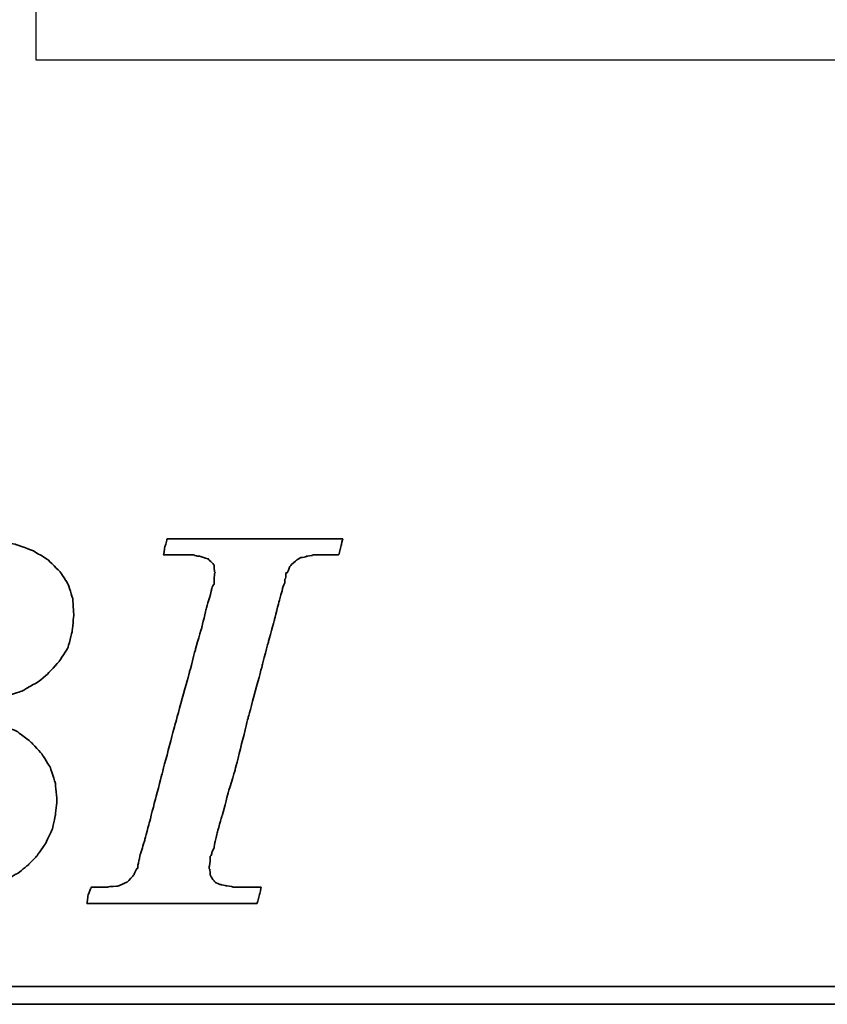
# Model space of a CAD drawing. Header units: millimetres. Extents: x -2774 to 3135, y -1571 to 860.
# Tile 77 of 256: x -2352 to -2342, y -1203 to -1190. Entities that reach past the tile are written whole.
import ezdxf

# ---------------------------------------------------------------- set-up
doc = ezdxf.new("R2010")
doc.units = ezdxf.units.MM
doc.layers.get('0').update_dxf_attribs({"linetype": 'CONTINUOUS'})
doc.layers.add('DIM', color=4, linetype='CONTINUOUS')
doc.layers.add('layer 1', color=7, linetype='CONTINUOUS')

# ---------------------------------------------------------------- blocks, each defined once
blk = doc.blocks.new('TBI MOTION logo(完整正式版)')
at = {"layer": 'layer 1', "color": 22, "lineweight": 35}
for points, knots in [([(-64.65375, -6.86375), (-64.65375, -6.86375), (-64.84375, -7.29625), (-64.84375, -7.29625), (-64.84375, -7.29625), (-64.84375, -7.29625), (-64.86875, -7.34375), (-64.86875, -7.34375), (-64.86875, -7.34375), (-64.86875, -7.34375), (-64.86875, -7.36875), (-64.86875, -7.36875), (-64.86875, -7.36875), (-64.86875, -7.36875), (-65.15375, -7.65375), (-65.15375, -7.65375), (-65.15375, -7.65375), (-65.15375, -7.65375), (-65.17875, -7.65375), (-65.17875, -7.65375), (-65.17875, -7.65375), (-65.17875, -7.65375), (-65.20375, -7.67875), (-65.20375, -7.67875), (-65.20375, -7.67875), (-65.20375, -7.67875), (-65.58875, -7.87125), (-65.58875, -7.87125), (-65.58875, -7.87125), (-65.58875, -7.87125), (-65.63375, -7.87125), (-65.63375, -7.87125), (-65.63375, -7.87125), (-65.63375, -7.87125), (-65.65875, -7.89375), (-65.65875, -7.89375), (-65.65875, -7.89375), (-65.65875, -7.89375), (-66.09375, -7.94375), (-66.09375, -7.94375), (-66.09375, -7.94375), (-66.09375, -7.94375), (-66.11375, -7.94375), (-66.11375, -7.94375), (-66.11375, -7.94375), (-66.11375, -7.94375), (-66.16375, -7.94375), (-66.16375, -7.94375), (-66.16375, -7.94375), (-66.16375, -7.94375), (-66.30875, -7.94375), (-66.30875, -7.94375), (-66.30875, -7.94375), (-66.30875, -7.94375), (-66.69375, -7.94375), (-66.69375, -7.94375), (-66.69375, -7.94375), (-66.69375, -7.94375), (-67.07375, -7.94375), (-67.07375, -7.94375), (-67.07375, -7.94375), (-67.07375, -7.94375), (-67.12375, -7.94375), (-67.12375, -7.94375), (-67.12375, -7.94375), (-67.12375, -7.94375), (-67.12375, -7.96625), (-67.12375, -7.96625), (-67.12375, -7.96625), (-67.12375, -7.96625), (-67.14875, -7.99125), (-67.14875, -7.99125), (-67.14875, -7.99125), (-67.14875, -7.99125), (-67.24375, -8.34875), (-67.24375, -8.34875), (-67.24375, -8.34875), (-67.24375, -8.34875), (-67.31375, -8.68625), (-67.31375, -8.68625), (-67.31375, -8.68625), (-67.31375, -8.68625), (-67.26875, -8.68625), (-67.26875, -8.68625), (-67.26875, -8.68625), (-67.26875, -8.68625), (-67.07375, -8.68625), (-67.07375, -8.68625), (-67.07375, -8.68625), (-67.07375, -8.68625), (-66.54875, -8.68625), (-66.54875, -8.68625), (-66.54875, -8.68625), (-66.54875, -8.68625), (-65.82625, -8.68625), (-65.82625, -8.68625), (-65.82625, -8.68625), (-65.82625, -8.68625), (-65.01375, -8.68625), (-65.01375, -8.68625), (-65.01375, -8.68625), (-65.01375, -8.68625), (-64.05375, -8.68625), (-64.05375, -8.68625), (-64.05375, -8.68625), (-64.05375, -8.68625), (-62.08375, -8.68625), (-62.08375, -8.68625), (-62.08375, -8.68625), (-62.08375, -8.68625), (-60.06875, -8.68625), (-60.06875, -8.68625), (-60.06875, -8.68625), (-60.06875, -8.68625), (-59.10875, -8.68625), (-59.10875, -8.68625), (-59.10875, -8.68625), (-59.10875, -8.68625), (-58.29375, -8.68625), (-58.29375, -8.68625), (-58.29375, -8.68625), (-58.29375, -8.68625), (-57.57375, -8.68625), (-57.57375, -8.68625), (-57.57375, -8.68625), (-57.57375, -8.68625), (-57.04875, -8.68625), (-57.04875, -8.68625), (-57.04875, -8.68625), (-57.04875, -8.68625), (-56.85375, -8.68625), (-56.85375, -8.68625), (-56.85375, -8.68625), (-56.85375, -8.68625), (-56.70875, -8.68625), (-56.70875, -8.68625), (-56.70875, -8.68625), (-56.70875, -8.68625), (-56.61375, -8.68625), (-56.61375, -8.68625), (-56.61375, -8.68625), (-56.61375, -8.68625), (-56.56875, -8.68625), (-56.56875, -8.68625), (-56.56875, -8.68625), (-56.56875, -8.68625), (-55.65375, -8.63875), (-55.65375, -8.63875), (-55.65375, -8.63875), (-55.65375, -8.63875), (-54.76875, -8.51875), (-54.76875, -8.51875), (-54.76875, -8.51875), (-54.76875, -8.51875), (-53.90375, -8.30375), (-53.90375, -8.30375), (-53.90375, -8.30375), (-53.90375, -8.30375), (-53.08875, -8.03875), (-53.08875, -8.03875), (-53.08875, -8.03875), (-53.08875, -8.03875), (-52.34375, -7.65375), (-52.34375, -7.65375), (-52.34375, -7.65375), (-52.34375, -7.65375), (-51.69875, -7.29625), (-51.69875, -7.29625), (-51.69875, -7.29625), (-51.69875, -7.29625), (-51.21875, -6.91125), (-51.21875, -6.91125), (-51.21875, -6.91125), (-51.21875, -6.91125), (-50.83375, -6.50375), (-50.83375, -6.50375), (-50.83375, -6.50375), (-50.83375, -6.50375), (-50.44875, -5.94875), (-50.44875, -5.94875), (-50.44875, -5.94875), (-50.44875, -5.94875), (-50.13875, -5.30375), (-50.13875, -5.30375), (-50.13875, -5.30375), (-50.13875, -5.30375), (-49.99375, -4.65375), (-49.99375, -4.65375), (-49.99375, -4.65375), (-49.99375, -4.65375), (-49.92375, -3.98375), (-49.92375, -3.98375), (-49.92375, -3.98375), (-49.92375, -3.98375), (-49.99375, -3.19374), (-49.99375, -3.19374), (-49.99375, -3.19374), (-49.99375, -3.19374), (-50.23374, -2.44874), (-50.23374, -2.44874), (-50.23374, -2.44874), (-50.23374, -2.44874), (-50.59375, -1.87374), (-50.59375, -1.87374), (-50.59375, -1.87374), (-50.59375, -1.87374), (-51.09875, -1.31874), (-51.09875, -1.31874), (-51.09875, -1.31874), (-51.09875, -1.31874), (-51.74375, -0.81875), (-51.74375, -0.81875), (-51.74375, -0.81875), (-51.74375, -0.81875), (-52.53875, -0.48125), (-52.53875, -0.48125), (-52.53875, -0.48125), (-52.53875, -0.48125), (-53.47375, -0.21875), (-53.47375, -0.21875), (-53.47375, -0.21875), (-53.47375, -0.21875), (-54.52875, -0.04874), (-54.52875, -0.04874), (-54.52875, -0.04874), (-54.52875, -0.04874), (-55.65375, 0.12125), (-55.65375, 0.12125), (-55.65375, 0.12125), (-55.65375, 0.12125), (-54.50375, 0.28624), (-54.50375, 0.28624), (-54.50375, 0.28624), (-54.50375, 0.28624), (-53.83375, 0.38124), (-53.83375, 0.38124), (-53.83375, 0.38124), (-53.83375, 0.38124), (-53.18375, 0.50125), (-53.18375, 0.50125), (-53.18375, 0.50125), (-53.18375, 0.50125), (-52.55875, 0.66874), (-52.55875, 0.66874), (-52.55875, 0.66874), (-52.55875, 0.66874), (-52.03375, 0.86124), (-52.03375, 0.86124), (-52.03375, 0.86124), (-52.03375, 0.86124), (-51.50374, 1.03124), (-51.50374, 1.03124), (-51.50374, 1.03124), (-51.50374, 1.03124), (-51.09875, 1.27125), (-51.09875, 1.27125), (-51.09875, 1.27125), (-51.09875, 1.27125), (-50.71375, 1.48624), (-50.71375, 1.48624), (-50.71375, 1.48624), (-50.71375, 1.48624), (-50.37625, 1.77625), (-50.37625, 1.77625), (-50.37625, 1.77625), (-50.37625, 1.77625), (-49.82375, 2.37625), (-49.82375, 2.37625), (-49.82375, 2.37625), (-49.82375, 2.37625), (-49.41875, 2.99625), (-49.41875, 2.99625), (-49.41875, 2.99625), (-49.41875, 2.99625), (-49.22375, 3.76625), (-49.22375, 3.76625), (-49.22375, 3.76625), (-49.22375, 3.76625), (-49.15375, 4.50874), (-49.15375, 4.50874), (-49.15375, 4.50874), (-49.15375, 4.50874), (-49.20375, 5.25125), (-49.20375, 5.25125), (-49.20375, 5.25125), (-49.20375, 5.25125), (-49.41875, 5.92625), (-49.41875, 5.92625), (-49.41875, 5.92625), (-49.41875, 5.92625), (-49.77875, 6.47625), (-49.77875, 6.47625), (-49.77875, 6.47625), (-49.77875, 6.47625), (-50.33125, 7.02624), (-50.33125, 7.02624), (-50.33125, 7.02624), (-50.33125, 7.02624), (-51.00125, 7.43625), (-51.00125, 7.43625), (-51.00125, 7.43625), (-51.00125, 7.43625), (-51.79375, 7.72625), (-51.79375, 7.72625), (-51.79375, 7.72625), (-51.79375, 7.72625), (-52.72875, 7.89124), (-52.72875, 7.89124), (-52.72875, 7.89124), (-52.72875, 7.89124), (-53.83375, 7.98625), (-53.83375, 7.98625), (-53.83375, 7.98625), (-53.83375, 7.98625), (-53.92875, 7.98625), (-53.92875, 7.98625), (-53.92875, 7.98625), (-53.92875, 7.98625), (-54.26375, 7.98625), (-54.26375, 7.98625), (-54.26375, 7.98625), (-54.26375, 7.98625), (-54.74375, 7.98625), (-54.74375, 7.98625), (-54.74375, 7.98625), (-54.74375, 7.98625), (-55.36875, 7.98625), (-55.36875, 7.98625), (-55.36875, 7.98625), (-55.36875, 7.98625), (-56.13375, 7.98625), (-56.13375, 7.98625), (-56.13375, 7.98625), (-56.13375, 7.98625), (-56.94875, 7.98625), (-56.94875, 7.98625), (-56.94875, 7.98625), (-56.94875, 7.98625), (-58.77625, 7.98625), (-58.77625, 7.98625), (-58.77625, 7.98625), (-58.77625, 7.98625), (-60.59875, 7.98625), (-60.59875, 7.98625), (-60.59875, 7.98625), (-60.59875, 7.98625), (-61.41375, 7.98625), (-61.41375, 7.98625), (-61.41375, 7.98625), (-61.41375, 7.98625), (-62.17875, 7.98625), (-62.17875, 7.98625), (-62.17875, 7.98625), (-62.17875, 7.98625), (-62.80375, 7.98625), (-62.80375, 7.98625), (-62.80375, 7.98625), (-62.80375, 7.98625), (-63.30625, 7.98625), (-63.30625, 7.98625), (-63.30625, 7.98625), (-63.30625, 7.98625), (-63.57375, 7.98625), (-63.57375, 7.98625), (-63.57375, 7.98625), (-63.57375, 7.98625), (-63.57375, 7.96375), (-63.57375, 7.96375), (-63.57375, 7.96375), (-63.57375, 7.96375), (-63.59875, 7.94125), (-63.59875, 7.94125), (-63.59875, 7.94125), (-63.59875, 7.94125), (-63.69375, 7.55625), (-63.69375, 7.55625), (-63.69375, 7.55625), (-63.69375, 7.55625), (-63.76375, 7.24624), (-63.76375, 7.24624), (-63.76375, 7.24624), (-63.76375, 7.24624), (-63.23875, 7.24624), (-63.23875, 7.24624), (-63.23875, 7.24624), (-63.23875, 7.24624), (-62.75875, 7.24624), (-62.75875, 7.24624), (-62.75875, 7.24624), (-62.75875, 7.24624), (-62.61125, 7.24624), (-62.61125, 7.24624), (-62.61125, 7.24624), (-62.61125, 7.24624), (-62.56625, 7.24624), (-62.56625, 7.24624), (-62.56625, 7.24624), (-62.56625, 7.24624), (-62.22875, 7.24624), (-62.22875, 7.24624), (-62.22875, 7.24624), (-62.22875, 7.24624), (-62.20375, 7.24624), (-62.20375, 7.24624), (-62.20375, 7.24624), (-62.20375, 7.24624), (-62.17875, 7.21875), (-62.17875, 7.21875), (-62.17875, 7.21875), (-62.17875, 7.21875), (-61.96375, 7.17125), (-61.96375, 7.17125), (-61.96375, 7.17125), (-61.96375, 7.17125), (-61.72375, 7.12624), (-61.72375, 7.12624), (-61.72375, 7.12624), (-61.72375, 7.12624), (-61.70375, 7.12624), (-61.70375, 7.12624), (-61.70375, 7.12624), (-61.70375, 7.12624), (-61.55875, 7.07624), (-61.55875, 7.07624), (-61.55875, 7.07624), (-61.55875, 7.07624), (-61.50875, 7.07624), (-61.50875, 7.07624), (-61.50875, 7.07624), (-61.50875, 7.07624), (-61.48375, 7.02624), (-61.48375, 7.02624), (-61.48375, 7.02624), (-61.48375, 7.02624), (-61.31875, 6.83375), (-61.31875, 6.83375), (-61.31875, 6.83375), (-61.31875, 6.83375), (-61.29375, 6.81125), (-61.29375, 6.81125), (-61.29375, 6.81125), (-61.29375, 6.81125), (-61.29375, 6.78625), (-61.29375, 6.78625), (-61.29375, 6.78625), (-61.29375, 6.78625), (-61.19875, 6.50124), (-61.19875, 6.50124), (-61.19875, 6.50124), (-61.19875, 6.50124), (-61.17375, 6.45124), (-61.17375, 6.45124), (-61.17375, 6.45124), (-61.17375, 6.45124), (-61.19875, 6.40625), (-61.19875, 6.40625), (-61.19875, 6.40625), (-61.19875, 6.40625), (-61.26875, 5.99624), (-61.26875, 5.99624), (-61.26875, 5.99624), (-61.26875, 5.99624), (-61.26875, 5.85125), (-61.26875, 5.85125), (-61.26875, 5.85125), (-61.26875, 5.85125), (-61.26875, 5.82625), (-61.26875, 5.82625), (-61.26875, 5.82625), (-61.26875, 5.82625), (-61.29375, 5.80625), (-61.29375, 5.80625), (-61.29375, 5.80625), (-61.29375, 5.80625), (-61.34125, 5.66125), (-61.34125, 5.66125), (-61.34125, 5.66125), (-61.34125, 5.66125), (-61.41375, 5.44625), (-61.41375, 5.44625), (-61.41375, 5.44625), (-61.41375, 5.44625), (-61.48375, 5.15625), (-61.48375, 5.15625), (-61.48375, 5.15625), (-61.48375, 5.15625), (-61.58375, 4.82124), (-61.58375, 4.82124), (-61.58375, 4.82124), (-61.58375, 4.82124), (-61.79875, 4.00375), (-61.79875, 4.00375), (-61.79875, 4.00375), (-61.79875, 4.00375), (-62.05875, 2.99625), (-62.05875, 2.99625), (-62.05875, 2.99625), (-62.05875, 2.99625), (-62.34875, 1.91625), (-62.34875, 1.91625), (-62.34875, 1.91625), (-62.34875, 1.91625), (-62.97375, -0.41124), (-62.97375, -0.41124), (-62.97375, -0.41124), (-62.97375, -0.41124), (-63.59875, -2.75875), (-63.59875, -2.75875), (-63.59875, -2.75875), (-63.59875, -2.75875), (-63.88375, -3.86374), (-63.88375, -3.86374), (-63.88375, -3.86374), (-63.88375, -3.86374), (-64.14875, -4.82374), (-64.14875, -4.82374), (-64.14875, -4.82374), (-64.14875, -4.82374), (-64.36375, -5.64125), (-64.36375, -5.64125), (-64.36375, -5.64125), (-64.36375, -5.64125), (-64.43625, -5.97625), (-64.43625, -5.97625), (-64.43625, -5.97625), (-64.43625, -5.97625), (-64.50875, -6.28625), (-64.50875, -6.28625), (-64.50875, -6.28625), (-64.50875, -6.28625), (-64.50875, -6.30875), (-64.50875, -6.30875), (-64.50875, -6.30875), (-64.50875, -6.30875), (-64.57875, -6.50375), (-64.57875, -6.50375), (-64.57875, -6.50375), (-64.57875, -6.50375), (-64.62875, -6.69625), (-64.62875, -6.69625), (-64.62875, -6.69625), (-64.62875, -6.69625), (-64.62875, -6.76875), (-64.62875, -6.76875), (-64.62875, -6.76875), (-64.62875, -6.76875), (-64.62875, -6.81375), (-64.62875, -6.81375), (-64.62875, -6.81375), (-64.62875, -6.81375), (-64.62875, -6.83875), (-64.62875, -6.83875), (-64.62875, -6.83875), (-64.62875, -6.83875), (-64.65375, -6.86375), (-64.65375, -6.86375)], [0, 0, 0, 0, 0.00719424, 0.00719424, 0.00719424, 0.00719425, 0.01438849, 0.01438849, 0.01438849, 0.0143885, 0.02158273, 0.02158273, 0.02158273, 0.02158274, 0.02877698, 0.02877698, 0.02877698, 0.02877699, 0.03597122, 0.03597122, 0.03597122, 0.03597123, 0.04316547, 0.04316547, 0.04316547, 0.04316548, 0.05035971, 0.05035971, 0.05035971, 0.05035972, 0.05755396, 0.05755396, 0.05755396, 0.05755397, 0.0647482, 0.0647482, 0.0647482, 0.06474821, 0.07194245, 0.07194245, 0.07194245, 0.07194246, 0.07913669, 0.07913669, 0.07913669, 0.0791367, 0.08633094, 0.08633094, 0.08633094, 0.08633095, 0.09352518, 0.09352518, 0.09352518, 0.09352519, 0.10071942, 0.10071942, 0.10071942, 0.10071943, 0.10791367, 0.10791367, 0.10791367, 0.10791368, 0.11510791, 0.11510791, 0.11510791, 0.11510792, 0.12230216, 0.12230216, 0.12230216, 0.12230217, 0.1294964, 0.1294964, 0.1294964, 0.12949641, 0.13669065, 0.13669065, 0.13669065, 0.13669066, 0.14388489, 0.14388489, 0.14388489, 0.1438849, 0.15107914, 0.15107914, 0.15107914, 0.15107915, 0.15827338, 0.15827338, 0.15827338, 0.15827339, 0.16546763, 0.16546763, 0.16546763, 0.16546764, 0.17266187, 0.17266187, 0.17266187, 0.17266188, 0.17985612, 0.17985612, 0.17985612, 0.17985613, 0.18705036, 0.18705036, 0.18705036, 0.18705037, 0.1942446, 0.1942446, 0.1942446, 0.19424461, 0.20143885, 0.20143885, 0.20143885, 0.20143886, 0.20863309, 0.20863309, 0.20863309, 0.2086331, 0.21582734, 0.21582734, 0.21582734, 0.21582735, 0.22302158, 0.22302158, 0.22302158, 0.22302159, 0.23021583, 0.23021583, 0.23021583, 0.23021584, 0.23741007, 0.23741007, 0.23741007, 0.23741008, 0.24460432, 0.24460432, 0.24460432, 0.24460433, 0.25179856, 0.25179856, 0.25179856, 0.25179857, 0.25899281, 0.25899281, 0.25899281, 0.25899282, 0.26618705, 0.26618705, 0.26618705, 0.26618706, 0.27338129, 0.27338129, 0.27338129, 0.2733813, 0.28057554, 0.28057554, 0.28057554, 0.28057555, 0.28776978, 0.28776978, 0.28776978, 0.28776979, 0.29496403, 0.29496403, 0.29496403, 0.29496404, 0.30215827, 0.30215827, 0.30215827, 0.30215828, 0.30935252, 0.30935252, 0.30935252, 0.30935253, 0.31654676, 0.31654676, 0.31654676, 0.31654677, 0.32374101, 0.32374101, 0.32374101, 0.32374102, 0.33093525, 0.33093525, 0.33093525, 0.33093526, 0.3381295, 0.3381295, 0.3381295, 0.33812951, 0.34532374, 0.34532374, 0.34532374, 0.34532375, 0.35251799, 0.35251799, 0.35251799, 0.352518, 0.35971223, 0.35971223, 0.35971223, 0.35971224, 0.36690647, 0.36690647, 0.36690647, 0.36690648, 0.37410072, 0.37410072, 0.37410072, 0.37410073, 0.38129496, 0.38129496, 0.38129496, 0.38129497, 0.38848921, 0.38848921, 0.38848921, 0.38848922, 0.39568345, 0.39568345, 0.39568345, 0.39568346, 0.4028777, 0.4028777, 0.4028777, 0.40287771, 0.41007194, 0.41007194, 0.41007194, 0.41007195, 0.41726619, 0.41726619, 0.41726619, 0.4172662, 0.42446043, 0.42446043, 0.42446043, 0.42446044, 0.43165468, 0.43165468, 0.43165468, 0.43165469, 0.43884892, 0.43884892, 0.43884892, 0.43884893, 0.44604317, 0.44604317, 0.44604317, 0.44604318, 0.45323741, 0.45323741, 0.45323741, 0.45323742, 0.46043165, 0.46043165, 0.46043165, 0.46043166, 0.4676259, 0.4676259, 0.4676259, 0.46762591, 0.47482014, 0.47482014, 0.47482014, 0.47482015, 0.48201439, 0.48201439, 0.48201439, 0.4820144, 0.48920863, 0.48920863, 0.48920863, 0.48920864, 0.49640288, 0.49640288, 0.49640288, 0.49640289, 0.50359712, 0.50359712, 0.50359712, 0.50359713, 0.51079137, 0.51079137, 0.51079137, 0.51079138, 0.51798561, 0.51798561, 0.51798561, 0.51798562, 0.52517986, 0.52517986, 0.52517986, 0.52517987, 0.5323741, 0.5323741, 0.5323741, 0.53237411, 0.53956835, 0.53956835, 0.53956835, 0.53956836, 0.54676259, 0.54676259, 0.54676259, 0.5467626, 0.55395683, 0.55395683, 0.55395683, 0.55395684, 0.56115108, 0.56115108, 0.56115108, 0.56115109, 0.56834532, 0.56834532, 0.56834532, 0.56834533, 0.57553957, 0.57553957, 0.57553957, 0.57553958, 0.58273381, 0.58273381, 0.58273381, 0.58273382, 0.58992806, 0.58992806, 0.58992806, 0.58992807, 0.5971223, 0.5971223, 0.5971223, 0.59712231, 0.60431655, 0.60431655, 0.60431655, 0.60431656, 0.61151079, 0.61151079, 0.61151079, 0.6115108, 0.61870504, 0.61870504, 0.61870504, 0.61870505, 0.62589928, 0.62589928, 0.62589928, 0.62589929, 0.63309353, 0.63309353, 0.63309353, 0.63309354, 0.64028777, 0.64028777, 0.64028777, 0.64028778, 0.64748201, 0.64748201, 0.64748201, 0.64748202, 0.65467626, 0.65467626, 0.65467626, 0.65467627, 0.6618705, 0.6618705, 0.6618705, 0.66187051, 0.66906475, 0.66906475, 0.66906475, 0.66906476, 0.67625899, 0.67625899, 0.67625899, 0.676259, 0.68345324, 0.68345324, 0.68345324, 0.68345325, 0.69064748, 0.69064748, 0.69064748, 0.69064749, 0.69784173, 0.69784173, 0.69784173, 0.69784174, 0.70503597, 0.70503597, 0.70503597, 0.70503598, 0.71223022, 0.71223022, 0.71223022, 0.71223023, 0.71942446, 0.71942446, 0.71942446, 0.71942447, 0.72661871, 0.72661871, 0.72661871, 0.72661872, 0.73381295, 0.73381295, 0.73381295, 0.73381296, 0.74100719, 0.74100719, 0.74100719, 0.7410072, 0.74820144, 0.74820144, 0.74820144, 0.74820145, 0.75539568, 0.75539568, 0.75539568, 0.75539569, 0.76258993, 0.76258993, 0.76258993, 0.76258994, 0.76978417, 0.76978417, 0.76978417, 0.76978418, 0.77697842, 0.77697842, 0.77697842, 0.77697843, 0.78417266, 0.78417266, 0.78417266, 0.78417267, 0.79136691, 0.79136691, 0.79136691, 0.79136692, 0.79856115, 0.79856115, 0.79856115, 0.79856116, 0.8057554, 0.8057554, 0.8057554, 0.80575541, 0.81294964, 0.81294964, 0.81294964, 0.81294965, 0.82014388, 0.82014388, 0.82014388, 0.82014389, 0.82733813, 0.82733813, 0.82733813, 0.82733814, 0.83453237, 0.83453237, 0.83453237, 0.83453238, 0.84172662, 0.84172662, 0.84172662, 0.84172663, 0.84892086, 0.84892086, 0.84892086, 0.84892087, 0.85611511, 0.85611511, 0.85611511, 0.85611512, 0.86330935, 0.86330935, 0.86330935, 0.86330936, 0.8705036, 0.8705036, 0.8705036, 0.87050361, 0.87769784, 0.87769784, 0.87769784, 0.87769785, 0.88489209, 0.88489209, 0.88489209, 0.8848921, 0.89208633, 0.89208633, 0.89208633, 0.89208634, 0.89928058, 0.89928058, 0.89928058, 0.89928059, 0.90647482, 0.90647482, 0.90647482, 0.90647483, 0.91366906, 0.91366906, 0.91366906, 0.91366907, 0.92086331, 0.92086331, 0.92086331, 0.92086332, 0.92805755, 0.92805755, 0.92805755, 0.92805756, 0.9352518, 0.9352518, 0.9352518, 0.93525181, 0.94244604, 0.94244604, 0.94244604, 0.94244605, 0.94964029, 0.94964029, 0.94964029, 0.9496403, 0.95683453, 0.95683453, 0.95683453, 0.95683454, 0.96402878, 0.96402878, 0.96402878, 0.96402879, 0.97122302, 0.97122302, 0.97122302, 0.97122303, 0.97841727, 0.97841727, 0.97841727, 0.97841728, 0.98561151, 0.98561151, 0.98561151, 0.98561152, 0.99280576, 0.99280576, 0.99280576, 0.99280577, 1, 1, 1, 1]), ([(-40.59125, -7.94375), (-40.59125, -7.94375), (-40.97375, -7.94375), (-40.97375, -7.94375), (-40.97375, -7.94375), (-40.97375, -7.94375), (-41.38125, -7.94375), (-41.38125, -7.94375), (-41.38125, -7.94375), (-41.38125, -7.94375), (-41.54875, -7.94375), (-41.54875, -7.94375), (-41.54875, -7.94375), (-41.54875, -7.94375), (-41.59875, -7.94375), (-41.59875, -7.94375), (-41.59875, -7.94375), (-41.59875, -7.94375), (-41.88375, -7.94375), (-41.88375, -7.94375), (-41.88375, -7.94375), (-41.88375, -7.94375), (-41.90875, -7.91875), (-41.90875, -7.91875), (-41.90875, -7.91875), (-41.90875, -7.91875), (-42.19875, -7.87125), (-42.19875, -7.87125), (-42.19875, -7.87125), (-42.19875, -7.87125), (-42.43875, -7.82375), (-42.43875, -7.82375), (-42.43875, -7.82375), (-42.43875, -7.82375), (-42.45875, -7.82375), (-42.45875, -7.82375), (-42.45875, -7.82375), (-42.45875, -7.82375), (-42.48625, -7.82375), (-42.48625, -7.82375), (-42.48625, -7.82375), (-42.48625, -7.82375), (-42.67625, -7.72375), (-42.67625, -7.72375), (-42.67625, -7.72375), (-42.67625, -7.72375), (-42.70125, -7.70375), (-42.70125, -7.70375), (-42.70125, -7.70375), (-42.70125, -7.70375), (-42.72375, -7.67875), (-42.72375, -7.67875), (-42.72375, -7.67875), (-42.72375, -7.67875), (-42.86875, -7.48875), (-42.86875, -7.48875), (-42.86875, -7.48875), (-42.86875, -7.48875), (-42.89375, -7.43875), (-42.89375, -7.43875), (-42.89375, -7.43875), (-42.89375, -7.43875), (-42.91875, -7.38875), (-42.91875, -7.38875), (-42.91875, -7.38875), (-42.91875, -7.38875), (-42.93875, -7.12875), (-42.93875, -7.12875), (-42.93875, -7.12875), (-42.93875, -7.12875), (-42.96375, -7.10375), (-42.96375, -7.10375), (-42.96375, -7.10375), (-42.96375, -7.10375), (-42.96375, -7.05375), (-42.96375, -7.05375), (-42.96375, -7.05375), (-42.96375, -7.05375), (-42.96375, -7.00875), (-42.96375, -7.00875), (-42.96375, -7.00875), (-42.96375, -7.00875), (-42.91875, -6.69625), (-42.91875, -6.69625), (-42.91875, -6.69625), (-42.91875, -6.69625), (-42.91875, -6.62375), (-42.91875, -6.62375), (-42.91875, -6.62375), (-42.91875, -6.62375), (-42.91875, -6.59625), (-42.91875, -6.59625), (-42.91875, -6.59625), (-42.91875, -6.59625), (-42.91875, -6.57375), (-42.91875, -6.57375), (-42.91875, -6.57375), (-42.91875, -6.57375), (-42.91875, -6.52875), (-42.91875, -6.52875), (-42.91875, -6.52875), (-42.91875, -6.52875), (-42.89375, -6.50375), (-42.89375, -6.50375), (-42.89375, -6.50375), (-42.89375, -6.50375), (-42.84375, -6.38375), (-42.84375, -6.38375), (-42.84375, -6.38375), (-42.84375, -6.38375), (-42.84375, -6.35875), (-42.84375, -6.35875), (-42.84375, -6.35875), (-42.84375, -6.35875), (-42.74625, -6.14375), (-42.74625, -6.14375), (-42.74625, -6.14375), (-42.74625, -6.14375), (-42.70125, -5.85375), (-42.70125, -5.85375), (-42.70125, -5.85375), (-42.70125, -5.85375), (-42.60375, -5.47125), (-42.60375, -5.47125), (-42.60375, -5.47125), (-42.60375, -5.47125), (-42.60375, -5.44875), (-42.60375, -5.44875), (-42.60375, -5.44875), (-42.60375, -5.44875), (-42.38875, -4.67875), (-42.38875, -4.67875), (-42.38875, -4.67875), (-42.38875, -4.67875), (-42.36375, -4.65375), (-42.36375, -4.65375), (-42.36375, -4.65375), (-42.36375, -4.65375), (-42.12375, -3.69625), (-42.12375, -3.69625), (-42.12375, -3.69625), (-42.12375, -3.69625), (-42.12375, -3.67374), (-42.12375, -3.67374), (-42.12375, -3.67374), (-42.12375, -3.67374), (-41.78875, -2.59374), (-41.78875, -2.59374), (-41.78875, -2.59374), (-41.78875, -2.59374), (-41.18875, -0.19375), (-41.18875, -0.19375), (-41.18875, -0.19375), (-41.18875, -0.19375), (-40.54375, 2.20624), (-40.54375, 2.20624), (-40.54375, 2.20624), (-40.54375, 2.20624), (-40.25375, 3.30875), (-40.25375, 3.30875), (-40.25375, 3.30875), (-40.25375, 3.30875), (-39.98875, 4.27125), (-39.98875, 4.27125), (-39.98875, 4.27125), (-39.98875, 4.27125), (-39.77375, 5.13125), (-39.77375, 5.13125), (-39.77375, 5.13125), (-39.77375, 5.13125), (-39.67875, 5.47125), (-39.67875, 5.47125), (-39.67875, 5.47125), (-39.67875, 5.47125), (-39.60375, 5.75625), (-39.60375, 5.75625), (-39.60375, 5.75625), (-39.60375, 5.75625), (-39.60375, 5.78125), (-39.60375, 5.78125), (-39.60375, 5.78125), (-39.60375, 5.78125), (-39.50875, 5.97125), (-39.50875, 5.97125), (-39.50875, 5.97125), (-39.50875, 5.97125), (-39.50875, 6.13875), (-39.50875, 6.13875), (-39.50875, 6.13875), (-39.50875, 6.13875), (-39.48625, 6.16625), (-39.48625, 6.16625), (-39.48625, 6.16625), (-39.48625, 6.16625), (-39.46125, 6.28625), (-39.46125, 6.28625), (-39.46125, 6.28625), (-39.46125, 6.28625), (-39.46125, 6.42625), (-39.46125, 6.42625), (-39.46125, 6.42625), (-39.46125, 6.42625), (-39.41375, 6.42625), (-39.41375, 6.42625), (-39.41375, 6.42625), (-39.41375, 6.42625), (-39.29375, 6.69125), (-39.29375, 6.69125), (-39.29375, 6.69125), (-39.29375, 6.69125), (-39.26875, 6.74125), (-39.26875, 6.74125), (-39.26875, 6.74125), (-39.26875, 6.74125), (-39.24375, 6.76625), (-39.24375, 6.76625), (-39.24375, 6.76625), (-39.24375, 6.76625), (-38.98375, 7.00624), (-38.98375, 7.00624), (-38.98375, 7.00624), (-38.98375, 7.00624), (-38.95625, 7.02624), (-38.95625, 7.02624), (-38.95625, 7.02624), (-38.95625, 7.02624), (-38.78875, 7.12624), (-38.78875, 7.12624), (-38.78875, 7.12624), (-38.78875, 7.12624), (-38.76375, 7.12624), (-38.76375, 7.12624), (-38.76375, 7.12624), (-38.76375, 7.12624), (-38.74375, 7.12624), (-38.74375, 7.12624), (-38.74375, 7.12624), (-38.74375, 7.12624), (-38.52875, 7.17125), (-38.52875, 7.17125), (-38.52875, 7.17125), (-38.52875, 7.17125), (-38.52875, 7.19624), (-38.52875, 7.19624), (-38.52875, 7.19624), (-38.52875, 7.19624), (-38.50375, 7.19624), (-38.50375, 7.19624), (-38.50375, 7.19624), (-38.50375, 7.19624), (-38.26125, 7.21875), (-38.26125, 7.21875), (-38.26125, 7.21875), (-38.26125, 7.21875), (-38.23875, 7.24624), (-38.23875, 7.24624), (-38.23875, 7.24624), (-38.23875, 7.24624), (-38.21625, 7.24624), (-38.21625, 7.24624), (-38.21625, 7.24624), (-38.21625, 7.24624), (-38.18875, 7.24624), (-38.18875, 7.24624), (-38.18875, 7.24624), (-38.18875, 7.24624), (-37.90375, 7.24624), (-37.90375, 7.24624), (-37.90375, 7.24624), (-37.90375, 7.24624), (-37.85375, 7.24624), (-37.85375, 7.24624), (-37.85375, 7.24624), (-37.85375, 7.24624), (-37.75875, 7.24624), (-37.75875, 7.24624), (-37.75875, 7.24624), (-37.75875, 7.24624), (-37.42375, 7.24624), (-37.42375, 7.24624), (-37.42375, 7.24624), (-37.42375, 7.24624), (-37.08875, 7.24624), (-37.08875, 7.24624), (-37.08875, 7.24624), (-37.08875, 7.24624), (-37.06375, 7.24624), (-37.06375, 7.24624), (-37.06375, 7.24624), (-37.06375, 7.24624), (-37.06375, 7.26624), (-37.06375, 7.26624), (-37.06375, 7.26624), (-37.06375, 7.26624), (-37.03875, 7.29125), (-37.03875, 7.29125), (-37.03875, 7.29125), (-37.03875, 7.29125), (-37.03875, 7.31625), (-37.03875, 7.31625), (-37.03875, 7.31625), (-37.03875, 7.31625), (-36.94125, 7.67625), (-36.94125, 7.67625), (-36.94125, 7.67625), (-36.94125, 7.67625), (-36.86875, 7.98625), (-36.86875, 7.98625), (-36.86875, 7.98625), (-36.86875, 7.98625), (-36.98875, 7.98625), (-36.98875, 7.98625), (-36.98875, 7.98625), (-36.98875, 7.98625), (-37.42375, 7.98625), (-37.42375, 7.98625), (-37.42375, 7.98625), (-37.42375, 7.98625), (-37.94875, 7.98625), (-37.94875, 7.98625), (-37.94875, 7.98625), (-37.94875, 7.98625), (-38.57375, 7.98625), (-38.57375, 7.98625), (-38.57375, 7.98625), (-38.57375, 7.98625), (-39.29375, 7.98625), (-39.29375, 7.98625), (-39.29375, 7.98625), (-39.29375, 7.98625), (-40.82875, 7.98625), (-40.82875, 7.98625), (-40.82875, 7.98625), (-40.82875, 7.98625), (-42.36375, 7.98625), (-42.36375, 7.98625), (-42.36375, 7.98625), (-42.36375, 7.98625), (-43.08375, 7.98625), (-43.08375, 7.98625), (-43.08375, 7.98625), (-43.08375, 7.98625), (-43.70875, 7.98625), (-43.70875, 7.98625), (-43.70875, 7.98625), (-43.70875, 7.98625), (-44.23375, 7.98625), (-44.23375, 7.98625), (-44.23375, 7.98625), (-44.23375, 7.98625), (-44.66875, 7.98625), (-44.66875, 7.98625), (-44.66875, 7.98625), (-44.66875, 7.98625), (-44.88375, 7.98625), (-44.88375, 7.98625), (-44.88375, 7.98625), (-44.88375, 7.98625), (-44.90875, 7.94125), (-44.90875, 7.94125), (-44.90875, 7.94125), (-44.90875, 7.94125), (-44.90875, 7.91625), (-44.90875, 7.91625), (-44.90875, 7.91625), (-44.90875, 7.91625), (-45.00375, 7.55625), (-45.00375, 7.55625), (-45.00375, 7.55625), (-45.00375, 7.55625), (-45.05375, 7.24624), (-45.05375, 7.24624), (-45.05375, 7.24624), (-45.05375, 7.24624), (-44.61875, 7.24624), (-44.61875, 7.24624), (-44.61875, 7.24624), (-44.61875, 7.24624), (-44.11375, 7.24624), (-44.11375, 7.24624), (-44.11375, 7.24624), (-44.11375, 7.24624), (-43.99375, 7.24624), (-43.99375, 7.24624), (-43.99375, 7.24624), (-43.99375, 7.24624), (-43.94625, 7.24624), (-43.94625, 7.24624), (-43.94625, 7.24624), (-43.94625, 7.24624), (-43.92374, 7.24624), (-43.92374, 7.24624), (-43.92374, 7.24624), (-43.92374, 7.24624), (-43.65875, 7.24624), (-43.65875, 7.24624), (-43.65875, 7.24624), (-43.65875, 7.24624), (-43.63875, 7.21875), (-43.63875, 7.21875), (-43.63875, 7.21875), (-43.63875, 7.21875), (-43.46875, 7.19624), (-43.46875, 7.19624), (-43.46875, 7.19624), (-43.46875, 7.19624), (-43.39875, 7.19624), (-43.39875, 7.19624), (-43.39875, 7.19624), (-43.39875, 7.19624), (-43.37125, 7.17125), (-43.37125, 7.17125), (-43.37125, 7.17125), (-43.37125, 7.17125), (-43.34875, 7.17125), (-43.34875, 7.17125), (-43.34875, 7.17125), (-43.34875, 7.17125), (-43.20375, 7.12624), (-43.20375, 7.12624), (-43.20375, 7.12624), (-43.20375, 7.12624), (-43.05875, 7.07624), (-43.05875, 7.07624), (-43.05875, 7.07624), (-43.05875, 7.07624), (-43.01375, 7.07624), (-43.01375, 7.07624), (-43.01375, 7.07624), (-43.01375, 7.07624), (-42.98875, 7.02624), (-42.98875, 7.02624), (-42.98875, 7.02624), (-42.98875, 7.02624), (-42.79875, 6.86125), (-42.79875, 6.86125), (-42.79875, 6.86125), (-42.79875, 6.86125), (-42.77375, 6.81125), (-42.77375, 6.81125), (-42.77375, 6.81125), (-42.77375, 6.81125), (-42.74625, 6.76625), (-42.74625, 6.76625), (-42.74625, 6.76625), (-42.74625, 6.76625), (-42.72375, 6.47625), (-42.72375, 6.47625), (-42.72375, 6.47625), (-42.72375, 6.47625), (-42.70125, 6.45124), (-42.70125, 6.45124), (-42.70125, 6.45124), (-42.70125, 6.45124), (-42.70125, 6.42625), (-42.70125, 6.42625), (-42.70125, 6.42625), (-42.70125, 6.42625), (-42.72375, 6.40625), (-42.72375, 6.40625), (-42.72375, 6.40625), (-42.72375, 6.40625), (-42.74625, 5.97125), (-42.74625, 5.97125), (-42.74625, 5.97125), (-42.74625, 5.97125), (-42.74625, 5.94625), (-42.74625, 5.94625), (-42.74625, 5.94625), (-42.74625, 5.94625), (-42.74625, 5.92625), (-42.74625, 5.92625), (-42.74625, 5.92625), (-42.74625, 5.92625), (-42.77375, 5.87625), (-42.77375, 5.87625), (-42.77375, 5.87625), (-42.77375, 5.87625), (-42.81875, 5.80625), (-42.81875, 5.80625), (-42.81875, 5.80625), (-42.81875, 5.80625), (-42.86875, 5.63625), (-42.86875, 5.63625), (-42.86875, 5.63625), (-42.86875, 5.63625), (-42.91875, 5.39625), (-42.91875, 5.39625), (-42.91875, 5.39625), (-42.91875, 5.39625), (-42.91875, 5.37124), (-42.91875, 5.37124), (-42.91875, 5.37124), (-42.91875, 5.37124), (-43.01375, 5.10874), (-43.01375, 5.10874), (-43.01375, 5.10874), (-43.01375, 5.10874), (-43.10875, 4.77124), (-43.10875, 4.77124), (-43.10875, 4.77124), (-43.10875, 4.77124), (-43.29875, 3.95625), (-43.29875, 3.95625), (-43.29875, 3.95625), (-43.29875, 3.95625), (-43.58875, 2.95125), (-43.58875, 2.95125), (-43.58875, 2.95125), (-43.58875, 2.95125), (-43.87375, 1.87125), (-43.87375, 1.87125), (-43.87375, 1.87125), (-43.87375, 1.87125), (-44.52625, -0.50374), (-44.52625, -0.50374), (-44.52625, -0.50374), (-44.52625, -0.50374), (-45.14875, -2.85375), (-45.14875, -2.85375), (-45.14875, -2.85375), (-45.14875, -2.85375), (-45.43375, -3.95875), (-45.43375, -3.95875), (-45.43375, -3.95875), (-45.43375, -3.95875), (-45.69875, -4.96875), (-45.69875, -4.96875), (-45.69875, -4.96875), (-45.69875, -4.96875), (-45.91375, -5.78375), (-45.91375, -5.78375), (-45.91375, -5.78375), (-45.91375, -5.78375), (-46.01375, -6.11875), (-46.01375, -6.11875), (-46.01375, -6.11875), (-46.01375, -6.11875), (-46.01375, -6.14375), (-46.01375, -6.14375), (-46.01375, -6.14375), (-46.01375, -6.14375), (-46.10875, -6.40875), (-46.10875, -6.40875), (-46.10875, -6.40875), (-46.10875, -6.40875), (-46.15375, -6.64875), (-46.15375, -6.64875), (-46.15375, -6.64875), (-46.15375, -6.64875), (-46.20375, -6.83875), (-46.20375, -6.83875), (-46.20375, -6.83875), (-46.20375, -6.83875), (-46.22875, -6.93375), (-46.22875, -6.93375), (-46.22875, -6.93375), (-46.22875, -6.93375), (-46.22875, -7.07875), (-46.22875, -7.07875), (-46.22875, -7.07875), (-46.22875, -7.07875), (-46.27375, -7.07875), (-46.27375, -7.07875), (-46.27375, -7.07875), (-46.27375, -7.07875), (-46.39375, -7.34375), (-46.39375, -7.34375), (-46.39375, -7.34375), (-46.39375, -7.34375), (-46.39375, -7.36875), (-46.39375, -7.36875), (-46.39375, -7.36875), (-46.39375, -7.36875), (-46.42125, -7.38875), (-46.42125, -7.38875), (-46.42125, -7.38875), (-46.42125, -7.38875), (-46.68375, -7.67875), (-46.68375, -7.67875), (-46.68375, -7.67875), (-46.68375, -7.67875), (-46.70875, -7.70375), (-46.70875, -7.70375), (-46.70875, -7.70375), (-46.70875, -7.70375), (-46.75375, -7.72375), (-46.75375, -7.72375), (-46.75375, -7.72375), (-46.75375, -7.72375), (-47.08875, -7.87125), (-47.08875, -7.87125), (-47.08875, -7.87125), (-47.08875, -7.87125), (-47.11625, -7.87125), (-47.11625, -7.87125), (-47.11625, -7.87125), (-47.11625, -7.87125), (-47.13875, -7.89375), (-47.13875, -7.89375), (-47.13875, -7.89375), (-47.13875, -7.89375), (-47.56875, -7.91875), (-47.56875, -7.91875), (-47.56875, -7.91875), (-47.56875, -7.91875), (-47.59625, -7.94375), (-47.59625, -7.94375), (-47.59625, -7.94375), (-47.59625, -7.94375), (-47.64375, -7.94375), (-47.64375, -7.94375), (-47.64375, -7.94375), (-47.64375, -7.94375), (-47.73625, -7.94375), (-47.73625, -7.94375), (-47.73625, -7.94375), (-47.73625, -7.94375), (-48.07375, -7.94375), (-48.07375, -7.94375), (-48.07375, -7.94375), (-48.07375, -7.94375), (-48.36125, -7.94375), (-48.36125, -7.94375), (-48.36125, -7.94375), (-48.36125, -7.94375), (-48.36125, -7.96625), (-48.36125, -7.96625), (-48.36125, -7.96625), (-48.36125, -7.96625), (-48.36125, -7.99125), (-48.36125, -7.99125), (-48.36125, -7.99125), (-48.36125, -7.99125), (-48.38875, -8.01375), (-48.38875, -8.01375), (-48.38875, -8.01375), (-48.38875, -8.01375), (-48.50875, -8.34875), (-48.50875, -8.34875), (-48.50875, -8.34875), (-48.50875, -8.34875), (-48.55375, -8.68625), (-48.55375, -8.68625), (-48.55375, -8.68625), (-48.55375, -8.68625), (-48.45875, -8.68625), (-48.45875, -8.68625), (-48.45875, -8.68625), (-48.45875, -8.68625), (-48.07375, -8.68625), (-48.07375, -8.68625), (-48.07375, -8.68625), (-48.07375, -8.68625), (-47.52375, -8.68625), (-47.52375, -8.68625), (-47.52375, -8.68625), (-47.52375, -8.68625), (-46.92375, -8.68625), (-46.92375, -8.68625), (-46.92375, -8.68625), (-46.92375, -8.68625), (-46.25375, -8.68625), (-46.25375, -8.68625), (-46.25375, -8.68625), (-46.25375, -8.68625), (-46.20375, -8.68625), (-46.20375, -8.68625), (-46.20375, -8.68625), (-46.20375, -8.68625), (-44.71375, -8.68625), (-44.71375, -8.68625), (-44.71375, -8.68625), (-44.71375, -8.68625), (-43.22875, -8.68625), (-43.22875, -8.68625), (-43.22875, -8.68625), (-43.22875, -8.68625), (-42.55875, -8.68625), (-42.55875, -8.68625), (-42.55875, -8.68625), (-42.55875, -8.68625), (-42.50875, -8.68625), (-42.50875, -8.68625), (-42.50875, -8.68625), (-42.50875, -8.68625), (-41.93375, -8.68625), (-41.93375, -8.68625), (-41.93375, -8.68625), (-41.93375, -8.68625), (-41.38125, -8.68625), (-41.38125, -8.68625), (-41.38125, -8.68625), (-41.38125, -8.68625), (-40.97375, -8.68625), (-40.97375, -8.68625), (-40.97375, -8.68625), (-40.97375, -8.68625), (-40.78125, -8.68625), (-40.78125, -8.68625), (-40.78125, -8.68625), (-40.78125, -8.68625), (-40.78125, -8.63875), (-40.78125, -8.63875), (-40.78125, -8.63875), (-40.78125, -8.63875), (-40.75875, -8.63875), (-40.75875, -8.63875), (-40.75875, -8.63875), (-40.75875, -8.63875), (-40.66375, -8.27875), (-40.66375, -8.27875), (-40.66375, -8.27875), (-40.66375, -8.27875), (-40.59125, -7.94375), (-40.59125, -7.94375)], [0, 0, 0, 0, 0.00558659, 0.00558659, 0.00558659, 0.0055866, 0.01117318, 0.01117318, 0.01117318, 0.01117319, 0.01675978, 0.01675978, 0.01675978, 0.01675979, 0.02234637, 0.02234637, 0.02234637, 0.02234638, 0.02793296, 0.02793296, 0.02793296, 0.02793297, 0.03351955, 0.03351955, 0.03351955, 0.03351956, 0.03910615, 0.03910615, 0.03910615, 0.03910616, 0.04469274, 0.04469274, 0.04469274, 0.04469275, 0.05027933, 0.05027933, 0.05027933, 0.05027934, 0.05586592, 0.05586592, 0.05586592, 0.05586593, 0.06145251, 0.06145251, 0.06145251, 0.06145252, 0.06703911, 0.06703911, 0.06703911, 0.06703912, 0.0726257, 0.0726257, 0.0726257, 0.07262571, 0.07821229, 0.07821229, 0.07821229, 0.0782123, 0.08379888, 0.08379888, 0.08379888, 0.08379889, 0.08938547, 0.08938547, 0.08938547, 0.08938548, 0.09497207, 0.09497207, 0.09497207, 0.09497208, 0.10055866, 0.10055866, 0.10055866, 0.10055867, 0.10614525, 0.10614525, 0.10614525, 0.10614526, 0.11173184, 0.11173184, 0.11173184, 0.11173185, 0.11731844, 0.11731844, 0.11731844, 0.11731845, 0.12290503, 0.12290503, 0.12290503, 0.12290504, 0.12849162, 0.12849162, 0.12849162, 0.12849163, 0.13407821, 0.13407821, 0.13407821, 0.13407822, 0.1396648, 0.1396648, 0.1396648, 0.13966481, 0.1452514, 0.1452514, 0.1452514, 0.14525141, 0.15083799, 0.15083799, 0.15083799, 0.150838, 0.15642458, 0.15642458, 0.15642458, 0.15642459, 0.16201117, 0.16201117, 0.16201117, 0.16201118, 0.16759777, 0.16759777, 0.16759777, 0.16759778, 0.17318436, 0.17318436, 0.17318436, 0.17318437, 0.17877095, 0.17877095, 0.17877095, 0.17877096, 0.18435754, 0.18435754, 0.18435754, 0.18435755, 0.18994413, 0.18994413, 0.18994413, 0.18994414, 0.19553073, 0.19553073, 0.19553073, 0.19553074, 0.20111732, 0.20111732, 0.20111732, 0.20111733, 0.20670391, 0.20670391, 0.20670391, 0.20670392, 0.2122905, 0.2122905, 0.2122905, 0.21229051, 0.21787709, 0.21787709, 0.21787709, 0.2178771, 0.22346369, 0.22346369, 0.22346369, 0.2234637, 0.22905028, 0.22905028, 0.22905028, 0.22905029, 0.23463687, 0.23463687, 0.23463687, 0.23463688, 0.24022346, 0.24022346, 0.24022346, 0.24022347, 0.24581006, 0.24581006, 0.24581006, 0.24581007, 0.25139665, 0.25139665, 0.25139665, 0.25139666, 0.25698324, 0.25698324, 0.25698324, 0.25698325, 0.26256983, 0.26256983, 0.26256983, 0.26256984, 0.26815642, 0.26815642, 0.26815642, 0.26815643, 0.27374302, 0.27374302, 0.27374302, 0.27374303, 0.27932961, 0.27932961, 0.27932961, 0.27932962, 0.2849162, 0.2849162, 0.2849162, 0.28491621, 0.29050279, 0.29050279, 0.29050279, 0.2905028, 0.29608939, 0.29608939, 0.29608939, 0.2960894, 0.30167598, 0.30167598, 0.30167598, 0.30167599, 0.30726257, 0.30726257, 0.30726257, 0.30726258, 0.31284916, 0.31284916, 0.31284916, 0.31284917, 0.31843575, 0.31843575, 0.31843575, 0.31843576, 0.32402235, 0.32402235, 0.32402235, 0.32402236, 0.32960894, 0.32960894, 0.32960894, 0.32960895, 0.33519553, 0.33519553, 0.33519553, 0.33519554, 0.34078212, 0.34078212, 0.34078212, 0.34078213, 0.34636872, 0.34636872, 0.34636872, 0.34636873, 0.35195531, 0.35195531, 0.35195531, 0.35195532, 0.3575419, 0.3575419, 0.3575419, 0.35754191, 0.36312849, 0.36312849, 0.36312849, 0.3631285, 0.36871508, 0.36871508, 0.36871508, 0.36871509, 0.37430168, 0.37430168, 0.37430168, 0.37430169, 0.37988827, 0.37988827, 0.37988827, 0.37988828, 0.38547486, 0.38547486, 0.38547486, 0.38547487, 0.39106145, 0.39106145, 0.39106145, 0.39106146, 0.39664804, 0.39664804, 0.39664804, 0.39664805, 0.40223464, 0.40223464, 0.40223464, 0.40223465, 0.40782123, 0.40782123, 0.40782123, 0.40782124, 0.41340782, 0.41340782, 0.41340782, 0.41340783, 0.41899441, 0.41899441, 0.41899441, 0.41899442, 0.42458101, 0.42458101, 0.42458101, 0.42458102, 0.4301676, 0.4301676, 0.4301676, 0.43016761, 0.43575419, 0.43575419, 0.43575419, 0.4357542, 0.44134078, 0.44134078, 0.44134078, 0.44134079, 0.44692737, 0.44692737, 0.44692737, 0.44692738, 0.45251397, 0.45251397, 0.45251397, 0.45251398, 0.45810056, 0.45810056, 0.45810056, 0.45810057, 0.46368715, 0.46368715, 0.46368715, 0.46368716, 0.46927374, 0.46927374, 0.46927374, 0.46927375, 0.47486034, 0.47486034, 0.47486034, 0.47486035, 0.48044693, 0.48044693, 0.48044693, 0.48044694, 0.48603352, 0.48603352, 0.48603352, 0.48603353, 0.49162011, 0.49162011, 0.49162011, 0.49162012, 0.4972067, 0.4972067, 0.4972067, 0.49720671, 0.5027933, 0.5027933, 0.5027933, 0.50279331, 0.50837989, 0.50837989, 0.50837989, 0.5083799, 0.51396648, 0.51396648, 0.51396648, 0.51396649, 0.51955307, 0.51955307, 0.51955307, 0.51955308, 0.52513966, 0.52513966, 0.52513966, 0.52513967, 0.53072626, 0.53072626, 0.53072626, 0.53072627, 0.53631285, 0.53631285, 0.53631285, 0.53631286, 0.54189944, 0.54189944, 0.54189944, 0.54189945, 0.54748603, 0.54748603, 0.54748603, 0.54748604, 0.55307263, 0.55307263, 0.55307263, 0.55307264, 0.55865922, 0.55865922, 0.55865922, 0.55865923, 0.56424581, 0.56424581, 0.56424581, 0.56424582, 0.5698324, 0.5698324, 0.5698324, 0.56983241, 0.57541899, 0.57541899, 0.57541899, 0.575419, 0.58100559, 0.58100559, 0.58100559, 0.5810056, 0.58659218, 0.58659218, 0.58659218, 0.58659219, 0.59217877, 0.59217877, 0.59217877, 0.59217878, 0.59776536, 0.59776536, 0.59776536, 0.59776537, 0.60335196, 0.60335196, 0.60335196, 0.60335197, 0.60893855, 0.60893855, 0.60893855, 0.60893856, 0.61452514, 0.61452514, 0.61452514, 0.61452515, 0.62011173, 0.62011173, 0.62011173, 0.62011174, 0.62569832, 0.62569832, 0.62569832, 0.62569833, 0.63128492, 0.63128492, 0.63128492, 0.63128493, 0.63687151, 0.63687151, 0.63687151, 0.63687152, 0.6424581, 0.6424581, 0.6424581, 0.64245811, 0.64804469, 0.64804469, 0.64804469, 0.6480447, 0.65363128, 0.65363128, 0.65363128, 0.65363129, 0.65921788, 0.65921788, 0.65921788, 0.65921789, 0.66480447, 0.66480447, 0.66480447, 0.66480448, 0.67039106, 0.67039106, 0.67039106, 0.67039107, 0.67597765, 0.67597765, 0.67597765, 0.67597766, 0.68156425, 0.68156425, 0.68156425, 0.68156426, 0.68715084, 0.68715084, 0.68715084, 0.68715085, 0.69273743, 0.69273743, 0.69273743, 0.69273744, 0.69832402, 0.69832402, 0.69832402, 0.69832403, 0.70391061, 0.70391061, 0.70391061, 0.70391062, 0.70949721, 0.70949721, 0.70949721, 0.70949722, 0.7150838, 0.7150838, 0.7150838, 0.71508381, 0.72067039, 0.72067039, 0.72067039, 0.7206704, 0.72625698, 0.72625698, 0.72625698, 0.72625699, 0.73184358, 0.73184358, 0.73184358, 0.73184359, 0.73743017, 0.73743017, 0.73743017, 0.73743018, 0.74301676, 0.74301676, 0.74301676, 0.74301677, 0.74860335, 0.74860335, 0.74860335, 0.74860336, 0.75418994, 0.75418994, 0.75418994, 0.75418995, 0.75977654, 0.75977654, 0.75977654, 0.75977655, 0.76536313, 0.76536313, 0.76536313, 0.76536314, 0.77094972, 0.77094972, 0.77094972, 0.77094973, 0.77653631, 0.77653631, 0.77653631, 0.77653632, 0.78212291, 0.78212291, 0.78212291, 0.78212292, 0.7877095, 0.7877095, 0.7877095, 0.78770951, 0.79329609, 0.79329609, 0.79329609, 0.7932961, 0.79888268, 0.79888268, 0.79888268, 0.79888269, 0.80446927, 0.80446927, 0.80446927, 0.80446928, 0.81005587, 0.81005587, 0.81005587, 0.81005588, 0.81564246, 0.81564246, 0.81564246, 0.81564247, 0.82122905, 0.82122905, 0.82122905, 0.82122906, 0.82681564, 0.82681564, 0.82681564, 0.82681565, 0.83240223, 0.83240223, 0.83240223, 0.83240224, 0.83798883, 0.83798883, 0.83798883, 0.83798884, 0.84357542, 0.84357542, 0.84357542, 0.84357543, 0.84916201, 0.84916201, 0.84916201, 0.84916202, 0.8547486, 0.8547486, 0.8547486, 0.85474861, 0.8603352, 0.8603352, 0.8603352, 0.86033521, 0.86592179, 0.86592179, 0.86592179, 0.8659218, 0.87150838, 0.87150838, 0.87150838, 0.87150839, 0.87709497, 0.87709497, 0.87709497, 0.87709498, 0.88268156, 0.88268156, 0.88268156, 0.88268157, 0.88826816, 0.88826816, 0.88826816, 0.88826817, 0.89385475, 0.89385475, 0.89385475, 0.89385476, 0.89944134, 0.89944134, 0.89944134, 0.89944135, 0.90502793, 0.90502793, 0.90502793, 0.90502794, 0.91061453, 0.91061453, 0.91061453, 0.91061454, 0.91620112, 0.91620112, 0.91620112, 0.91620113, 0.92178771, 0.92178771, 0.92178771, 0.92178772, 0.9273743, 0.9273743, 0.9273743, 0.92737431, 0.93296089, 0.93296089, 0.93296089, 0.9329609, 0.93854749, 0.93854749, 0.93854749, 0.9385475, 0.94413408, 0.94413408, 0.94413408, 0.94413409, 0.94972067, 0.94972067, 0.94972067, 0.94972068, 0.95530726, 0.95530726, 0.95530726, 0.95530727, 0.96089385, 0.96089385, 0.96089385, 0.96089386, 0.96648045, 0.96648045, 0.96648045, 0.96648046, 0.97206704, 0.97206704, 0.97206704, 0.97206705, 0.97765363, 0.97765363, 0.97765363, 0.97765364, 0.98324022, 0.98324022, 0.98324022, 0.98324023, 0.98882682, 0.98882682, 0.98882682, 0.98882683, 0.99441341, 0.99441341, 0.99441341, 0.99441342, 1, 1, 1, 1]), ([(75.90875, -9.47875), (75.90875, -9.47875), (75.90875, -12.28625), (75.90875, -12.28625), (75.90875, -12.28625), (75.90875, -12.28625), (75.90875, -12.47875), (75.90875, -12.47875), (75.90875, -12.47875), (75.90875, -12.47875), (75.71625, -12.47875), (75.71625, -12.47875), (75.71625, -12.47875), (75.71625, -12.47875), (-88.32875, -12.47875), (-88.32875, -12.47875), (-88.32875, -12.47875), (-88.32875, -12.47875), (-88.32875, -13.29375), (-88.32875, -13.29375), (-88.32875, -13.29375), (-88.32875, -13.29375), (82.89125, -13.29375), (82.89125, -13.29375), (82.89125, -13.29375), (82.89125, -13.29375), (75.90875, -9.47875), (75.90875, -9.47875)], [0, 0, 0, 0, 0.14285714, 0.14285714, 0.14285714, 0.14285715, 0.28571429, 0.28571429, 0.28571429, 0.2857143, 0.42857143, 0.42857143, 0.42857143, 0.42857144, 0.57142857, 0.57142857, 0.57142857, 0.57142858, 0.71428571, 0.71428571, 0.71428571, 0.71428572, 0.85714286, 0.85714286, 0.85714286, 0.85714287, 1, 1, 1, 1])]:
    blk.add_open_spline(points, degree=3, knots=knots, dxfattribs=at)

msp = doc.modelspace()

# ---------------------------------------------------------------- linework, layer by layer
at = {"color": 0, "linetype": 'Continuous'}
for p, q in [((-2351.881, -1189.479), (-2351.881, -1190.479)), ((-2351.881, -1190.479), (-2276.881, -1190.479))]:
    msp.add_line(p, q, dxfattribs=at)

# ---------------------------------------------------------------- block references
at = {"layer": 'DIM', "color": 7, "xscale": 0.2802190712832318, "yscale": 0.2802190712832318, "zscale": 0.2802190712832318}
msp.add_blockref('TBI MOTION logo(完整正式版)', (-2337.621, -1198.854), dxfattribs=at)

doc.saveas('drawing.dxf')
